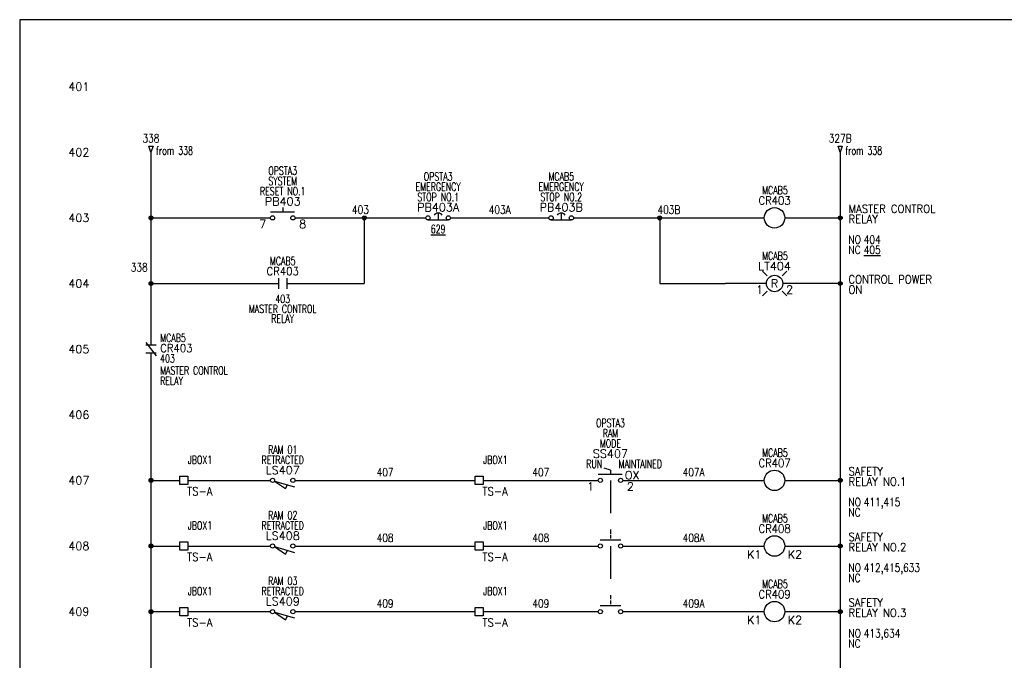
# Model space of a CAD drawing. Header units: inches. Extents: x 0 to 30, y 0 to 19.
# Tile 2 of 3: x 0 to 15, y 9.3 to 19. Entities that reach past the tile are written whole.
import ezdxf
from ezdxf.enums import TextEntityAlignment as Align

# ---------------------------------------------------------------- set-up
doc = ezdxf.new("R2010")
doc.units = ezdxf.units.IN
doc.header["$MEASUREMENT"] = 0
doc.linetypes.add('DASHED', pattern=[0.75, 0.5, -0.25])
for name, color, linetype in [('BLK_14AWG', 252, 'Continuous'), ('DESC', 1, 'Continuous'), ('DESCCHILD', 7, 'Continuous'), ('LINK', 8, 'DASHED'), ('LOC', 140, 'Continuous'), ('MISC', 30, 'Continuous'), ('POS', 7, 'Continuous'), ('RED_18AWG', 1, 'Continuous'), ('SYMS', 7, 'Continuous'), ('TAGS', 30, 'Continuous'), ('TERMS', 6, 'Continuous'), ('WHT_16AWG', 7, 'Continuous'), ('WIRECOPY', 52, 'Continuous'), ('WIRENO', 3, 'Continuous'), ('WIREREF_DEST', 62, 'Continuous'), ('XREF', 7, 'Continuous'), ('XREFCHILD', 7, 'Continuous')]:
    doc.layers.add(name, color=color, linetype=linetype)
doc.layers.add('Viewports', color=3, linetype='Continuous', plot=False)
doc.styles.add('WD', font='romans.shx')

# ---------------------------------------------------------------- blocks, each defined once
blk = doc.blocks.new('WD_MLRH')
at = {"style": 'WD'}
blk.add_attdef('RUNGFIRST', text='', height=0.125, dxfattribs=at).set_placement((-0.25, 0), align=Align.MIDDLE_RIGHT)
at = {"style": 'WD', "flags": 1}
for tag, p in [('RUNGHORV', (-0.25, -0.127)), ('RUNGINC', (-0.25, -0.163)), ('WIREMODE', (-0.25, -0.281)), ('RUNGDIST', (-0.25, -0.2)), ('RUNGCNT', (-0.25, -0.237)), ('WIREFMT', (-0.25, -0.321)), ('WIRE-START', (-0.25, -0.356)), ('WIRE-GSUF', (-0.25, -0.396)), ('PH3SPACE', (-0.25, -0.437))]:
    blk.add_attdef(tag, text='', height=0.025, dxfattribs=at).set_placement(p, align=Align.RIGHT)
blk = doc.blocks.new('WDDOT')
for radius in [0.03, 0.0187, 0.00929]:
    blk.add_circle((0, 0), radius)
blk = doc.blocks.new('HSS112')
for p, q in [((0, 0.156), (-0.094, 0.188)), ((0, 0.156), (0, 0.094)), ((-0.185, 0.094), (0.18, 0.094))]:
    blk.add_line(p, q)
for centre in [(-0.155, 0), (0.155, 0)]:
    blk.add_circle(centre, 0.0322)
at = {"style": 'WD', "width": 0.7}
for tag, p in [('INST', (0, 0.982)), ('LOC', (0, 0.812)), ('DESC1', (0, 0.656)), ('DESC2', (0, 0.5)), ('XREF', (0, -0.219))]:
    blk.add_attdef(tag, text='', height=0.125, dxfattribs=at).set_placement(p, align=Align.CENTER)
at = {"style": 'WD'}
blk.add_attdef('TAG1', text='', height=0.125, dxfattribs=at).set_placement((0, 0.344), align=Align.CENTER)
at = {"style": 'WD', "width": 0.7}
blk.add_attdef('POS1', text='', height=0.125, dxfattribs=at).set_placement((-0.125, 0.188), align=Align.RIGHT)
blk.add_attdef('POS2', (0.125, 0.188), '', height=0.125, dxfattribs=at)
at = {"style": 'WD'}
for tag, p, height in [('X2LINK', (0, 0.219), 0.01), ('X8LINK', (0, 0), 0.01), ('STATE', (0.219, 0.016), 0.125)]:
    blk.add_attdef(tag, p, '', height=height, dxfattribs=at)
for tag, p, height, flags in [('FAMILY', (0.205, 0.152), 0.01, 9), ('X4TERM01', (-0.188, 0), 0.0125, 1), ('X1TERM02', (0.188, 0), 0.0125, 1), ('CONTACT', (0.205, 0.136), 0.01, 1)]:
    blk.add_attdef(tag, p, '', height=height, dxfattribs=dict(at, flags=flags))
at = {"linetype": 'Continuous', "style": 'WD', "flags": 9}
for tag, p in [('ASSYCODE', (0.25, 0.094)), ('MFG', (0.23, 0.108)), ('CAT', (0.232, 0.121))]:
    blk.add_attdef(tag, text='', height=0.01, dxfattribs=at).set_placement(p, align=Align.CENTER)
at = {"linetype": 'Continuous', "style": 'WD', "flags": 8}
blk.add_attdef('TERM01', text='', height=0.125, dxfattribs=at).set_placement((-0.25, -0.031), align=Align.TOP_RIGHT)
blk.add_attdef('TERM02', text='', height=0.125, dxfattribs=at).set_placement((0.25, -0.031), align=Align.TOP_LEFT)
blk = doc.blocks.new('HLS11')
at = {"linetype": 'Continuous'}
for p, q in [((-0.125, -0.01), (0.041, -0.124)), ((-0.125, -0.01), (0.179, -0.097)), ((0.041, -0.124), (0.073, -0.067))]:
    blk.add_line(p, q, dxfattribs=at)
for centre in [(-0.155, 0), (0.155, 0)]:
    blk.add_circle(centre, 0.0322)
at = {"style": 'WD', "width": 0.7}
for tag, p in [('INST', (0, 0.719)), ('LOC', (0, 0.562)), ('DESC1', (0, 0.406)), ('DESC2', (0, 0.25)), ('XREF', (0, -0.299)), ('WDTAGALT', (0.006, -0.438))]:
    blk.add_attdef(tag, text='', height=0.125, dxfattribs=at).set_placement(p, align=Align.CENTER)
at = {"style": 'WD'}
blk.add_attdef('TAG1', text='', height=0.125, dxfattribs=at).set_placement((0, 0.094), align=Align.CENTER)
for tag, p, height, flags in [('X4TERM01', (-0.188, 0), 0.0125, 1), ('CONTACT', (0.038, 0.02), 0.01, 1), ('FAMILY', (0.038, 0.037), 0.01, 9), ('X1TERM02', (0.188, 0), 0.0125, 1)]:
    blk.add_attdef(tag, p, '', height=height, dxfattribs=dict(at, flags=flags))
for tag, p in [('X2LINK', (0, 0.031)), ('X8LINK', (0, -0.156))]:
    blk.add_attdef(tag, p, '', height=0.01, dxfattribs=at)
at = {"linetype": 'Continuous', "style": 'WD', "flags": 9}
for tag, p in [('CAT', (0.063, -0.007)), ('ASSYCODE', (0.062, -0.047)), ('MFG', (0.063, -0.027))]:
    blk.add_attdef(tag, text='', height=0.01, dxfattribs=at).set_placement(p, align=Align.CENTER)
at = {"linetype": 'Continuous', "style": 'WD', "flags": 8}
blk.add_attdef('TERM01', text='', height=0.125, dxfattribs=at).set_placement((-0.25, -0.031), align=Align.TOP_RIGHT)
blk.add_attdef('TERM02', text='', height=0.125, dxfattribs=at).set_placement((0.25, -0.031), align=Align.TOP_LEFT)
blk = doc.blocks.new('HCR1')
blk.add_circle((0, 0), 0.156)
at = {"style": 'WD'}
for tag, width, p in [('INST', 0.7, (0.006, 0.528)), ('LOC', 0.7, (0.006, 0.359)), ('TAG1', 0.9, (0, 0.202))]:
    blk.add_attdef(tag, text='', height=0.125, dxfattribs=dict(at, width=width)).set_placement(p, align=Align.CENTER)
at = {"style": 'WD', "flags": 9}
blk.add_attdef('FAMILY', text='', height=0.01, dxfattribs=at).set_placement((-0.005, 0.17), align=Align.CENTER)
at = {"linetype": 'Continuous', "style": 'WD', "flags": 1}
for tag, p in [('CAT', (0, 0.159)), ('MFG', (0, 0.14))]:
    blk.add_attdef(tag, text='', height=0.01, dxfattribs=at).set_placement(p, align=Align.MIDDLE)
at = {"style": 'WD'}
for tag, p, width in [('DESC1', (1.126, 0.076), 0.9), ('DESC2', (1.126, -0.081), 0.9), ('DESC3', (1.126, -0.237), 0.9), ('XREFNO', (1.359, -0.393), 0.8), ('XREFNC', (1.359, -0.549), 0.8)]:
    blk.add_attdef(tag, p, '', height=0.125, dxfattribs=dict(at, width=width))
at = {"style": 'WD', "flags": 1}
for tag, p in [('X4TERM01', (-0.156, 0)), ('X1TERM02', (0.156, 0))]:
    blk.add_attdef(tag, p, '', height=0.0125, dxfattribs=at)
at = {"linetype": 'Continuous', "style": 'WD', "flags": 9}
blk.add_attdef('ASSYCODE', text='', height=0.01, dxfattribs=at).set_placement((0, 0.125), align=Align.CENTER)
at = {"linetype": 'Continuous', "style": 'WD'}
blk.add_attdef('TERM01', text='', height=0.125, dxfattribs=at).set_placement((-0.2, -0.066), align=Align.TOP_RIGHT)
blk.add_attdef('TERM02', text='', height=0.125, dxfattribs=at).set_placement((0.2, -0.066), align=Align.TOP_LEFT)
at = {"style": 'WD', "width": 0.8, "flags": 8}
for tag, p in [('NO', (1.126, -0.393)), ('NC', (1.126, -0.549))]:
    blk.add_attdef(tag, p, '', height=0.125, dxfattribs=at)
blk = doc.blocks.new('HA1D2')
blk.add_lwpolyline([(0, 0.094), (0.031, 0.094), (0, 0), (-0.031, 0.094), (0, 0.094)])
at = {"style": 'WD', "width": 0.8, "flags": 8}
blk.add_attdef('WIRENO', text='', height=0.125, dxfattribs=at).set_placement((0, 0.15), align=Align.CENTER)
at = {"style": 'WD', "flags": 1}
for tag, p in [('X8TERM01', (0, 0)), ('SIGCODE', (0.026, 0.066))]:
    blk.add_attdef(tag, p, '', height=0.01, dxfattribs=at)
at = {"style": 'WD', "width": 0.7}
for tag, p in [('XREF', (0.077, -0.037)), ('DESC1', (0.077, -0.206))]:
    blk.add_attdef(tag, p, '', height=0.125, dxfattribs=at)
blk = doc.blocks.new('HT0W01')
for p, q in [((-0.062, 0.062), (0.062, 0.062)), ((-0.062, -0.062), (-0.062, 0.062)), ((0.062, 0.062), (0.062, -0.062)), ((0.062, -0.062), (-0.062, -0.062))]:
    blk.add_line(p, q)
at = {"style": 'WD'}
for tag, p, width in [('INST', (0.062, 0.42), 0.7), ('LOC', (0.062, 0.25), 0.7), ('DESC1', (0.05, -0.385), 0.8)]:
    blk.add_attdef(tag, p, '', height=0.125, dxfattribs=dict(at, width=width))
at = {"linetype": 'Continuous', "style": 'WD', "width": 0.8, "flags": 8}
blk.add_attdef('WIRENO', text='', height=0.125, dxfattribs=at).set_placement((0, 0.094), align=Align.CENTER)
at = {"style": 'WD', "flags": 1}
for tag, p, height in [('X4TERM01', (-0.062, 0), 0.0125), ('X4TERMDESC01', (-0.055, -0.023), 0.025), ('X2TERMDESC01', (-0.006, 0.029), 0.025), ('X2TERM01', (0, 0.062), 0.0125), ('STRIPSEQ', (0, 0), 0.00125), ('X1TERMDESC01', (0.039, 0.007), 0.025), ('X1TERM01', (0.062, 0), 0.0125), ('LINKTERM', (0, -0.002), 0.00125), ('X8TERM01', (0, -0.062), 0.0125), ('X8TERMDESC01', (0, -0.054), 0.025)]:
    blk.add_attdef(tag, p, '', height=height, dxfattribs=at)
at = {"linetype": 'Continuous', "style": 'WD'}
for tag, p, height, width, flags in [('TAGSTRIP', (0.05, -0.229), 0.125, 0.9, 8), ('CAT', (0.213, -0.406), 0.109, 0.8, 1), ('DESC2', (0.05, -0.541), 0.125, 0.8, 8), ('DESC3', (0.05, -0.698), 0.125, 0.8, 8)]:
    blk.add_attdef(tag, p, '', height=height, dxfattribs=dict(at, width=width, flags=flags))
at = {"linetype": 'Continuous', "style": 'WD', "width": 0.8, "flags": 1}
blk.add_attdef('MFG', text='', height=0.109, dxfattribs=at).set_placement((0.088, -0.406), align=Align.RIGHT)
at = {"style": 'WD', "width": 0.7, "flags": 1}
blk.add_attdef('ASSYCODE', (0.062, -0.281), '', height=0.01, dxfattribs=at)
blk = doc.blocks.new('HSS21')
for p, q in [((0, 0.168), (0, 0.115)), ((-0.156, 0.094), (0.156, 0.094))]:
    blk.add_line(p, q)
for centre in [(-0.155, 0), (0.155, 0)]:
    blk.add_circle(centre, 0.0322)
at = {"style": 'WD', "width": 0.7}
for tag, p in [('INST', (0, 0.826)), ('LOC', (0, 0.656)), ('DESC1', (0, 0.5)), ('DESC2', (0, 0.344)), ('XREF', (0, -0.219))]:
    blk.add_attdef(tag, text='', height=0.125, dxfattribs=at).set_placement(p, align=Align.CENTER)
at = {"style": 'WD'}
blk.add_attdef('TAG2', text='', height=0.125, dxfattribs=at).set_placement((0, 0.188), align=Align.CENTER)
for tag, p in [('X2LINK', (0, 0.188)), ('X8LINK', (0, 0))]:
    blk.add_attdef(tag, p, '', height=0.01, dxfattribs=at)
for tag, p, height, flags in [('X4TERM01', (-0.188, 0), 0.0125, 1), ('CONTACT', (0.056, 0.111), 0.01, 9), ('FAMILY', (0.056, 0.127), 0.01, 9), ('X1TERM02', (0.188, 0), 0.0125, 1)]:
    blk.add_attdef(tag, p, '', height=height, dxfattribs=dict(at, flags=flags))
at = {"style": 'WD', "width": 0.8}
blk.add_attdef('STATE', (0.219, 0.016), '', height=0.125, dxfattribs=at)
at = {"linetype": 'Continuous', "style": 'WD', "flags": 8}
blk.add_attdef('TERM01', text='', height=0.125, dxfattribs=at).set_placement((-0.25, -0.031), align=Align.TOP_RIGHT)
blk.add_attdef('TERM02', text='', height=0.125, dxfattribs=at).set_placement((0.25, -0.031), align=Align.TOP_LEFT)
blk = doc.blocks.new('HLT1R')
for p, q in [((-0.115, 0.115), (-0.186, 0.186)), ((0.115, 0.115), (0.186, 0.186)), ((-0.115, -0.115), (-0.186, -0.186)), ((0.115, -0.115), (0.186, -0.186))]:
    blk.add_line(p, q)
blk.add_circle((0, 0), 0.125)
at = {"style": 'WD', "width": 0.7}
for tag, p in [('INST', (0.006, 0.528)), ('LOC', (0.006, 0.359))]:
    blk.add_attdef(tag, text='', height=0.125, dxfattribs=at).set_placement(p, align=Align.CENTER)
at = {"style": 'WD'}
blk.add_attdef('TAG1', text='', height=0.125, dxfattribs=at).set_placement((0, 0.202), align=Align.CENTER)
at = {"style": 'WD', "flags": 9}
blk.add_attdef('FAMILY', text='', height=0.01, dxfattribs=at).set_placement((-0.005, 0.161), align=Align.CENTER)
at = {"style": 'WD'}
blk.add_attdef('COLOR', text='', height=0.125, dxfattribs=at).set_placement((0, 0), align=Align.MIDDLE)
at = {"style": 'WD', "flags": 1}
for tag, p in [('X4TERM01', (-0.125, 0)), ('X1TERM02', (0.125, 0))]:
    blk.add_attdef(tag, p, '', height=0.0125, dxfattribs=at)
at = {"linetype": 'Continuous', "style": 'WD', "flags": 9}
blk.add_attdef('ASSYCODE', text='', height=0.01, dxfattribs=at).set_placement((-0.003, 0.098), align=Align.CENTER)
at = {"linetype": 'Continuous', "style": 'WD', "flags": 1}
for tag, p in [('MFG', (0, 0.121)), ('CAT', (0, 0.14))]:
    blk.add_attdef(tag, text='', height=0.01, dxfattribs=at).set_placement(p, align=Align.MIDDLE)
at = {"style": 'WD'}
for tag, p, width in [('DESC1', (1.125, 0), 0.9), ('WDTAGALT', (1.125, -0.312), 0.7)]:
    blk.add_attdef(tag, p, '', height=0.125, dxfattribs=dict(at, width=width))
at = {"linetype": 'Continuous', "style": 'WD', "flags": 8}
blk.add_attdef('TERM01', text='', height=0.125, dxfattribs=at).set_placement((-0.175, -0.031), align=Align.TOP_RIGHT)
blk.add_attdef('TERM02', text='', height=0.125, dxfattribs=at).set_placement((0.175, -0.031), align=Align.TOP_LEFT)
at = {"style": 'WD', "width": 0.9}
blk.add_attdef('DESC2', text='', height=0.125, dxfattribs=at).set_placement((1.125, -0.031), align=Align.TOP_LEFT)
blk = doc.blocks.new('HPB11')
for p, q in [((0, 0.156), (0, 0.094)), ((-0.185, 0.094), (0.18, 0.094))]:
    blk.add_line(p, q)
for centre in [(-0.155, 0), (0.155, 0)]:
    blk.add_circle(centre, 0.0322)
at = {"style": 'WD', "width": 0.7}
for tag, p in [('INST', (0, 0.826)), ('LOC', (0, 0.656)), ('DESC1', (0, 0.5)), ('DESC2', (0, 0.344)), ('XREF', (0, -0.219))]:
    blk.add_attdef(tag, text='', height=0.125, dxfattribs=at).set_placement(p, align=Align.CENTER)
at = {"style": 'WD'}
blk.add_attdef('TAG1', text='', height=0.125, dxfattribs=at).set_placement((0, 0.188), align=Align.CENTER)
for tag, p in [('X2LINK', (0, 0.219)), ('X8LINK', (0, 0))]:
    blk.add_attdef(tag, p, '', height=0.01, dxfattribs=at)
for tag, p, height, flags in [('FAMILY', (0.205, 0.152), 0.01, 9), ('X4TERM01', (-0.188, 0), 0.0125, 1), ('X1TERM02', (0.188, 0), 0.0125, 1), ('CONTACT', (0.205, 0.136), 0.01, 1)]:
    blk.add_attdef(tag, p, '', height=height, dxfattribs=dict(at, flags=flags))
at = {"linetype": 'Continuous', "style": 'WD', "flags": 9}
for tag, p in [('ASSYCODE', (0.23, 0.071)), ('MFG', (0.228, 0.089)), ('CAT', (0.23, 0.108))]:
    blk.add_attdef(tag, text='', height=0.01, dxfattribs=at).set_placement(p, align=Align.CENTER)
at = {"linetype": 'Continuous', "style": 'WD', "flags": 8}
blk.add_attdef('TERM01', text='', height=0.125, dxfattribs=at).set_placement((-0.25, -0.031), align=Align.TOP_RIGHT)
blk.add_attdef('TERM02', text='', height=0.125, dxfattribs=at).set_placement((0.25, -0.031), align=Align.TOP_LEFT)
blk = doc.blocks.new('HCR21')
at = {"linetype": 'Continuous'}
for p, q in [((-0.062, 0.08), (-0.062, -0.08)), ((0.062, 0.08), (0.062, -0.08))]:
    blk.add_line(p, q, dxfattribs=at)
at = {"style": 'WD'}
for tag, width, p in [('INST', 0.7, (0, 0.451)), ('LOC', 0.7, (0, 0.281)), ('TAG2', 0.9, (0, 0.125)), ('XREF', 0.7, (0, -0.297)), ('DESC1', 0.7, (0, -0.449)), ('DESC2', 0.7, (0, -0.597)), ('DESC3', 0.7, (0, -0.744))]:
    blk.add_attdef(tag, text='', height=0.125, dxfattribs=dict(at, width=width)).set_placement(p, align=Align.CENTER)
for tag, p, height, flags in [('X4TERM01', (-0.062, 0), 0.0125, 1), ('X1TERM02', (0.062, 0), 0.0125, 1), ('CONTACT', (0.097, 0.036), 0.01, 1), ('FAMILY', (0.097, 0.053), 0.01, 9)]:
    blk.add_attdef(tag, p, '', height=height, dxfattribs=dict(at, flags=flags))
for tag, p in [('X2LINK', (0, 0.125)), ('X8LINK', (0, -0.125))]:
    blk.add_attdef(tag, p, '', height=0.01, dxfattribs=at)
at = {"linetype": 'Continuous', "style": 'WD', "flags": 8}
blk.add_attdef('TERM01', text='', height=0.125, dxfattribs=at).set_placement((-0.125, -0.016), align=Align.TOP_RIGHT)
blk.add_attdef('TERM02', text='', height=0.125, dxfattribs=at).set_placement((0.125, -0.016), align=Align.TOP_LEFT)
blk = doc.blocks.new('VCR22')
at = {"linetype": 'Continuous'}
for p, q in [((-0.08, 0.1), (0.08, -0.1)), ((0.08, 0.062), (-0.08, 0.062)), ((0.08, -0.063), (-0.08, -0.063))]:
    blk.add_line(p, q, dxfattribs=at)
at = {"style": 'WD'}
for tag, p, width in [('INST', (0.141, 0.266), 0.7), ('LOC', (0.141, 0.109), 0.7), ('TAG2', (0.141, -0.047), 0.9), ('XREF', (0.139, -0.205), 0.7), ('DESC1', (0.139, -0.388), 0.7), ('DESC2', (0.139, -0.545), 0.7), ('DESC3', (0.139, -0.701), 0.7)]:
    blk.add_attdef(tag, p, '', height=0.125, dxfattribs=dict(at, width=width))
at = {"linetype": 'Continuous', "style": 'WD', "flags": 8}
blk.add_attdef('TERM01', text='', height=0.125, dxfattribs=at).set_placement((-0.039, 0.156), align=Align.RIGHT)
at = {"style": 'WD'}
for tag, p, flags in [('FAMILY', (-0.19, -0.001), 9), ('CONTACT', (-0.19, -0.022), 1)]:
    blk.add_attdef(tag, p, '', height=0.0125, dxfattribs=dict(at, flags=flags))
at = {"color": 7, "style": 'WD'}
for tag, p in [('X4LINK', (-0.176, 0)), ('X1LINK', (0.156, 0))]:
    blk.add_attdef(tag, p, '', height=0.0125, dxfattribs=at)
at = {"color": 7, "style": 'WD', "flags": 1}
for tag, p in [('X2TERM01', (0, 0.062)), ('X8TERM02', (0, -0.063))]:
    blk.add_attdef(tag, p, '', height=0.0125, dxfattribs=at)
at = {"linetype": 'Continuous', "style": 'WD', "flags": 8}
blk.add_attdef('TERM02', text='', height=0.125, dxfattribs=at).set_placement((-0.039, -0.156), align=Align.TOP_RIGHT)
blk = doc.blocks.new('HPB12M')
for p, q in [((0, 0.074), (0, -0.031)), ((-0.156, -0.032), (0.156, -0.032))]:
    blk.add_line(p, q)
for centre in [(-0.155, 0), (0.155, 0)]:
    blk.add_circle(centre, 0.0322)
blk.add_arc((0, -0.006), 0.0781, 36.8699, 143.1301)
at = {"style": 'WD', "width": 0.7}
for tag, p in [('INST', (0, 0.738)), ('LOC', (0, 0.568)), ('DESC1', (0, 0.412)), ('DESC2', (0, 0.255)), ('XREF', (0, -0.232))]:
    blk.add_attdef(tag, text='', height=0.125, dxfattribs=at).set_placement(p, align=Align.CENTER)
at = {"style": 'WD'}
blk.add_attdef('TAG1', text='', height=0.125, dxfattribs=at).set_placement((0, 0.099), align=Align.CENTER)
for tag, p, height, flags in [('X4TERM01', (-0.188, 0), 0.0125, 1), ('CONTACT', (0.054, 0.042), 0.01, 9), ('FAMILY', (0.054, 0.058), 0.01, 9), ('X1TERM02', (0.188, 0), 0.0125, 1)]:
    blk.add_attdef(tag, p, '', height=height, dxfattribs=dict(at, flags=flags))
for tag, p in [('X2LINK', (0, 0.125)), ('X8LINK', (0, -0.094))]:
    blk.add_attdef(tag, p, '', height=0.01, dxfattribs=at)
at = {"linetype": 'Continuous', "style": 'WD', "flags": 9}
for tag, p in [('MFG', (0.076, 0)), ('CAT', (0.076, 0.017)), ('ASSYCODE', (0.076, -0.017))]:
    blk.add_attdef(tag, text='', height=0.01, dxfattribs=at).set_placement(p, align=Align.CENTER)
at = {"linetype": 'Continuous', "style": 'WD', "flags": 8}
blk.add_attdef('TERM01', text='', height=0.125, dxfattribs=at).set_placement((-0.25, -0.016), align=Align.TOP_RIGHT)
blk.add_attdef('TERM02', text='', height=0.125, dxfattribs=at).set_placement((0.25, -0.016), align=Align.TOP_LEFT)
blk = doc.blocks.new('WD_WNH')
at = {"linetype": 'Continuous', "style": 'WD', "width": 0.8}
blk.add_attdef('WIRENO', text='', height=0.125, dxfattribs=at).set_placement((0, 0.062), align=Align.CENTER)
at = {"style": 'WD', "flags": 1}
for tag, p in [('W01USER', (0, 0.078)), ('W02USER', (0, 0.07)), ('W03USER', (0, 0.062)), ('W04USER', (0, 0.055)), ('W05USER', (0, 0.047)), ('W06USER', (0, 0.039)), ('W07USER', (0, 0.031)), ('W08USER', (0, 0.023)), ('W09USER', (0, 0.016)), ('W10USER', (0, 0.008))]:
    blk.add_attdef(tag, text='', height=0.005, dxfattribs=at).set_placement(p, align=Align.CENTER)
blk = doc.blocks.new('WD_WNV')
at = {"linetype": 'Continuous', "style": 'WD', "width": 0.8}
blk.add_attdef('WIRENO', text='', height=0.125, dxfattribs=at).set_placement((-0.05, 0), align=Align.MIDDLE_RIGHT)
at = {"style": 'WD', "flags": 1}
for tag, p in [('W01USER', (-0.062, 0.094)), ('W02USER', (-0.062, 0.086)), ('W03USER', (-0.062, 0.078)), ('W04USER', (-0.062, 0.07)), ('W05USER', (-0.062, 0.062)), ('W06USER', (-0.062, 0.055)), ('W07USER', (-0.062, 0.047)), ('W08USER', (-0.062, 0.039)), ('W09USER', (-0.062, 0.031)), ('W10USER', (-0.062, 0.023))]:
    blk.add_attdef(tag, text='', height=0.005, dxfattribs=at).set_placement(p, align=Align.CENTER)
blk = doc.blocks.new('WD_WCH')
at = {"linetype": 'Continuous', "style": 'WD', "width": 0.8}
blk.add_attdef('WIRECOPY', text='', height=0.125, dxfattribs=at).set_placement((0, 0.0625), align=Align.CENTER)

msp = doc.modelspace()

# ---------------------------------------------------------------- linework, layer by layer
at = {"layer": 'BLK_14AWG'}
for p, q in [((2, 17), (2, 14.062)), ((2, 16), (3.82, 16)), ((2, 15), (3.945, 15)), ((2, 13.938), (2, 1)), ((2, 12), (2.438, 12)), ((2.562, 12), (3.82, 12)), ((2, 11), (2.438, 11)), ((2.562, 11), (3.819, 11)), ((2, 10), (2.438, 10)), ((2.562, 10), (3.819, 10))]:
    msp.add_line(p, q, dxfattribs=at)
at = {"layer": 'LINK'}
for points in [[(9, 12), (9, 11.188)], [(9, 11), (9, 10.188)]]:
    msp.add_lwpolyline(points, dxfattribs=at)
at = {"layer": 'RED_18AWG'}
for p, q in [((4.194, 16), (6.188, 16)), ((5.25, 16), (5.25, 15)), ((6.562, 16), (8.062, 16)), ((8.438, 16), (11.344, 16)), ((9.75, 16), (9.75, 15)), ((4.069, 15), (5.25, 15)), ((9.75, 15), (10.75, 15)), ((11.375, 15), (10.75, 15)), ((4.194, 12), (6.938, 12)), ((7.062, 12), (8.812, 12)), ((9.188, 12), (11.344, 12)), ((4.194, 11), (6.938, 11)), ((7.062, 11), (8.812, 11)), ((9.188, 11), (11.344, 11)), ((4.194, 10), (6.938, 10)), ((7.062, 10), (8.812, 10)), ((9.188, 10), (11.344, 10))]:
    msp.add_line(p, q, dxfattribs=at)
at = {"layer": 'Viewports'}
msp.add_lwpolyline([(0, 0), (30, 0), (30, 19.02), (0, 19.02)], close=True, dxfattribs=at)
at = {"layer": 'WHT_16AWG'}
for p, q in [((12.5, 17), (12.5, 1)), ((11.656, 16), (12.5, 16)), ((12.5, 15), (11.625, 15)), ((11.656, 12), (12.5, 12)), ((11.656, 11), (12.5, 11)), ((11.656, 10), (12.5, 10))]:
    msp.add_line(p, q, dxfattribs=at)

# ---------------------------------------------------------------- block references
at = {"layer": 'SYMS'}
ref = msp.add_blockref('WD_MLRH', (1.312, 18), dxfattribs=at)
ref.add_attrib('RUNGFIRST', '401', dxfattribs={"layer": 'MISC', "height": 0.125, "style": 'WD'}).set_placement((1.062, 18), align=Align.MIDDLE_RIGHT)
ref = msp.add_blockref('HA1D2', (2, 17), dxfattribs=at)
ref.add_attrib('WIRENO', '338', dxfattribs={"layer": 'WIREREF_DEST', "height": 0.125, "style": 'WD', "width": 0.8, "flags": 8}).set_placement((2, 17.15), align=Align.CENTER)
ref.add_attrib('XREF', 'from 338', (2.077, 16.963), dxfattribs={"layer": 'XREF', "height": 0.125, "style": 'WD', "width": 0.7})
ref = msp.add_blockref('HA1D2', (12.5, 17), dxfattribs=at)
ref.add_attrib('WIRENO', '327B', dxfattribs={"layer": 'WIREREF_DEST', "height": 0.125, "style": 'WD', "width": 0.8, "flags": 8}).set_placement((12.5, 17.15), align=Align.CENTER)
ref.add_attrib('XREF', 'from 338', (12.577, 16.963), dxfattribs={"layer": 'XREF', "height": 0.125, "style": 'WD', "width": 0.7})
ref = msp.add_blockref('HPB11', (4.007, 16), dxfattribs=at)
ref.add_attrib('TERM01', '7', dxfattribs={"layer": 'TERMS', "linetype": 'Continuous', "height": 0.125, "style": 'WD', "flags": 8}).set_placement((3.757, 15.969), align=Align.TOP_RIGHT)
ref.add_attrib('TERM02', '8', dxfattribs={"layer": 'TERMS', "linetype": 'Continuous', "height": 0.125, "style": 'WD', "flags": 8}).set_placement((4.257, 15.969), align=Align.TOP_LEFT)
ref.add_attrib('LOC', 'OPSTA3', dxfattribs={"layer": 'LOC', "height": 0.125, "style": 'WD', "width": 0.7}).set_placement((4.007, 16.656), align=Align.CENTER)
ref.add_attrib('DESC2', 'RESET NO.1', dxfattribs={"layer": 'DESC', "height": 0.125, "style": 'WD', "width": 0.7}).set_placement((4.007, 16.344), align=Align.CENTER)
ref.add_attrib('DESC1', 'SYSTEM', dxfattribs={"layer": 'DESC', "height": 0.125, "style": 'WD', "width": 0.7}).set_placement((4.007, 16.5), align=Align.CENTER)
ref.add_attrib('TAG1', 'PB403', dxfattribs={"layer": 'TAGS', "height": 0.125, "style": 'WD'}).set_placement((4.007, 16.188), align=Align.CENTER)
ref = msp.add_blockref('HPB12M', (6.375, 16), dxfattribs=at)
ref.add_attrib('LOC', 'OPSTA3', dxfattribs={"layer": 'LOC', "height": 0.125, "style": 'WD', "width": 0.7}).set_placement((6.375, 16.568), align=Align.CENTER)
ref.add_attrib('XREF', '%%u629%%u', dxfattribs={"layer": 'XREF', "height": 0.125, "style": 'WD', "width": 0.7}).set_placement((6.375, 15.768), align=Align.CENTER)
ref.add_attrib('DESC2', 'STOP NO.1', dxfattribs={"layer": 'DESC', "height": 0.125, "style": 'WD', "width": 0.7}).set_placement((6.375, 16.255), align=Align.CENTER)
ref.add_attrib('DESC1', 'EMERGENCY', dxfattribs={"layer": 'DESC', "height": 0.125, "style": 'WD', "width": 0.7}).set_placement((6.375, 16.412), align=Align.CENTER)
ref.add_attrib('TAG1', 'PB403A', dxfattribs={"layer": 'TAGS', "height": 0.125, "style": 'WD'}).set_placement((6.375, 16.099), align=Align.CENTER)
ref = msp.add_blockref('HPB12M', (8.25, 16), dxfattribs=at)
ref.add_attrib('LOC', 'MCAB5', dxfattribs={"layer": 'LOC', "height": 0.125, "style": 'WD', "width": 0.7}).set_placement((8.25, 16.568), align=Align.CENTER)
ref.add_attrib('DESC2', 'STOP NO.2', dxfattribs={"layer": 'DESC', "height": 0.125, "style": 'WD', "width": 0.7}).set_placement((8.25, 16.255), align=Align.CENTER)
ref.add_attrib('DESC1', 'EMERGENCY', dxfattribs={"layer": 'DESC', "height": 0.125, "style": 'WD', "width": 0.7}).set_placement((8.25, 16.412), align=Align.CENTER)
ref.add_attrib('TAG1', 'PB403B', dxfattribs={"layer": 'TAGS', "height": 0.125, "style": 'WD'}).set_placement((8.25, 16.099), align=Align.CENTER)
ref = msp.add_blockref('HCR1', (11.5, 16), dxfattribs=at)
ref.add_attrib('LOC', 'MCAB5', dxfattribs={"layer": 'LOC', "height": 0.125, "style": 'WD', "width": 0.7}).set_placement((11.506, 16.359), align=Align.CENTER)
ref.add_attrib('NC', 'NC', (12.626, 15.451), dxfattribs={"layer": 'MISC', "height": 0.125, "style": 'WD', "width": 0.8, "flags": 8})
ref.add_attrib('NO', 'NO', (12.626, 15.607), dxfattribs={"layer": 'MISC', "height": 0.125, "style": 'WD', "width": 0.8, "flags": 8})
ref.add_attrib('XREFNC', '%%u405%%u', (12.859, 15.451), dxfattribs={"layer": 'XREF', "height": 0.125, "style": 'WD', "width": 0.8})
ref.add_attrib('XREFNO', '404', (12.859, 15.607), dxfattribs={"layer": 'XREF', "height": 0.125, "style": 'WD', "width": 0.8})
ref.add_attrib('DESC2', 'RELAY', (12.626, 15.919), dxfattribs={"layer": 'DESC', "height": 0.125, "style": 'WD', "width": 0.9})
ref.add_attrib('DESC1', 'MASTER CONTROL', (12.626, 16.076), dxfattribs={"layer": 'DESC', "height": 0.125, "style": 'WD', "width": 0.9})
ref.add_attrib('TAG1', 'CR403', dxfattribs={"layer": 'TAGS', "height": 0.125, "style": 'WD', "width": 0.9}).set_placement((11.5, 16.202), align=Align.CENTER)
for name, p in [('WDDOT', (2, 16)), ('WDDOT', (5.25, 16)), ('WDDOT', (9.75, 16)), ('WDDOT', (12.5, 16)), ('WDDOT', (2, 15)), ('WDDOT', (12.5, 15)), ('WDDOT', (2, 12)), ('WDDOT', (12.5, 12)), ('HSS21', (9, 11)), ('WDDOT', (2, 11)), ('WDDOT', (12.5, 11)), ('HSS21', (9, 10)), ('WDDOT', (2, 10)), ('WDDOT', (12.5, 10))]:
    msp.add_blockref(name, p, dxfattribs=at)
ref = msp.add_blockref('HLT1R', (11.5, 15), dxfattribs=at)
ref.add_attrib('LOC', 'MCAB5', dxfattribs={"layer": 'LOC', "height": 0.125, "style": 'WD', "width": 0.7}).set_placement((11.506, 15.359), align=Align.CENTER)
ref.add_attrib('DESC2', 'ON', dxfattribs={"layer": 'DESC', "height": 0.125, "style": 'WD', "width": 0.9}).set_placement((12.625, 14.969), align=Align.TOP_LEFT)
ref.add_attrib('DESC1', 'CONTROL POWER', (12.625, 15), dxfattribs={"layer": 'DESC', "height": 0.125, "style": 'WD', "width": 0.9})
ref.add_attrib('TERM02', '2', dxfattribs={"layer": 'TERMS', "linetype": 'Continuous', "height": 0.125, "style": 'WD', "flags": 8}).set_placement((11.675, 14.969), align=Align.TOP_LEFT)
ref.add_attrib('TERM01', '1', dxfattribs={"layer": 'TERMS', "linetype": 'Continuous', "height": 0.125, "style": 'WD', "flags": 8}).set_placement((11.325, 14.969), align=Align.TOP_RIGHT)
ref.add_attrib('TAG1', 'LT404', dxfattribs={"layer": 'TAGS', "height": 0.125, "style": 'WD'}).set_placement((11.5, 15.202), align=Align.CENTER)
ref.add_attrib('COLOR', 'R', dxfattribs={"layer": 'MISC', "height": 0.125, "style": 'WD'}).set_placement((11.5, 15), align=Align.MIDDLE)
ref = msp.add_blockref('HCR21', (4.007, 15), dxfattribs=at)
ref.add_attrib('LOC', 'MCAB5', dxfattribs={"layer": 'LOC', "height": 0.125, "style": 'WD', "width": 0.7}).set_placement((4.007, 15.281), align=Align.CENTER)
ref.add_attrib('XREF', '403', dxfattribs={"layer": 'XREFCHILD', "height": 0.125, "style": 'WD', "width": 0.7}).set_placement((4.007, 14.703), align=Align.CENTER)
ref.add_attrib('DESC2', 'RELAY', dxfattribs={"layer": 'DESCCHILD', "height": 0.125, "style": 'WD', "width": 0.7}).set_placement((4.007, 14.403), align=Align.CENTER)
ref.add_attrib('DESC1', 'MASTER CONTROL', dxfattribs={"layer": 'DESCCHILD', "height": 0.125, "style": 'WD', "width": 0.7}).set_placement((4.007, 14.551), align=Align.CENTER)
ref.add_attrib('TAG2', 'CR403', dxfattribs={"layer": 'TAGS', "height": 0.125, "style": 'WD', "width": 0.9}).set_placement((4.007, 15.125), align=Align.CENTER)
ref = msp.add_blockref('VCR22', (2, 14), dxfattribs=at)
ref.add_attrib('LOC', 'MCAB5', (2.141, 14.109), dxfattribs={"layer": 'LOC', "height": 0.125, "style": 'WD', "width": 0.7})
ref.add_attrib('DESC2', 'RELAY', (2.139, 13.455), dxfattribs={"layer": 'DESCCHILD', "height": 0.125, "style": 'WD', "width": 0.7})
ref.add_attrib('DESC1', 'MASTER CONTROL', (2.139, 13.612), dxfattribs={"layer": 'DESCCHILD', "height": 0.125, "style": 'WD', "width": 0.7})
ref.add_attrib('XREF', '403', (2.139, 13.795), dxfattribs={"layer": 'XREFCHILD', "height": 0.125, "style": 'WD', "width": 0.7})
ref.add_attrib('TAG2', 'CR403', (2.141, 13.953), dxfattribs={"layer": 'TAGS', "height": 0.125, "style": 'WD', "width": 0.9})
ref = msp.add_blockref('HSS112', (9, 12), dxfattribs=at)
ref.add_attrib('TERM01', '1', dxfattribs={"layer": 'TERMS', "linetype": 'Continuous', "height": 0.125, "style": 'WD', "flags": 8}).set_placement((8.75, 11.969), align=Align.TOP_RIGHT)
ref.add_attrib('TERM02', '2', dxfattribs={"layer": 'TERMS', "linetype": 'Continuous', "height": 0.125, "style": 'WD', "flags": 8}).set_placement((9.25, 11.969), align=Align.TOP_LEFT)
ref.add_attrib('LOC', 'OPSTA3', dxfattribs={"layer": 'LOC', "height": 0.125, "style": 'WD', "width": 0.7}).set_placement((9, 12.812), align=Align.CENTER)
ref.add_attrib('STATE', 'OX', (9.219, 12.016), dxfattribs={"layer": 'MISC', "height": 0.125, "style": 'WD'})
ref.add_attrib('POS2', 'MAINTAINED', (9.125, 12.188), dxfattribs={"layer": 'POS', "height": 0.125, "style": 'WD', "width": 0.7})
ref.add_attrib('POS1', 'RUN', dxfattribs={"layer": 'POS', "height": 0.125, "style": 'WD', "width": 0.7}).set_placement((8.875, 12.188), align=Align.RIGHT)
ref.add_attrib('DESC2', 'MODE', dxfattribs={"layer": 'DESC', "height": 0.125, "style": 'WD', "width": 0.7}).set_placement((9, 12.5), align=Align.CENTER)
ref.add_attrib('DESC1', 'RAM', dxfattribs={"layer": 'DESC', "height": 0.125, "style": 'WD', "width": 0.7}).set_placement((9, 12.656), align=Align.CENTER)
ref.add_attrib('TAG1', 'SS407', dxfattribs={"layer": 'TAGS', "height": 0.125, "style": 'WD'}).set_placement((9, 12.344), align=Align.CENTER)
ref = msp.add_blockref('HLS11', (4.007, 12), dxfattribs=at)
ref.add_attrib('DESC2', 'RETRACTED', dxfattribs={"layer": 'DESC', "height": 0.125, "style": 'WD', "width": 0.7}).set_placement((4.007, 12.25), align=Align.CENTER)
ref.add_attrib('DESC1', 'RAM 01', dxfattribs={"layer": 'DESC', "height": 0.125, "style": 'WD', "width": 0.7}).set_placement((4.007, 12.406), align=Align.CENTER)
ref.add_attrib('TAG1', 'LS407', dxfattribs={"layer": 'TAGS', "height": 0.125, "style": 'WD'}).set_placement((4.007, 12.094), align=Align.CENTER)
ref = msp.add_blockref('HCR1', (11.5, 12), dxfattribs=at)
ref.add_attrib('LOC', 'MCAB5', dxfattribs={"layer": 'LOC', "height": 0.125, "style": 'WD', "width": 0.7}).set_placement((11.506, 12.359), align=Align.CENTER)
ref.add_attrib('NC', 'NC', (12.626, 11.451), dxfattribs={"layer": 'MISC', "height": 0.125, "style": 'WD', "width": 0.8, "flags": 8})
ref.add_attrib('NO', 'NO', (12.626, 11.607), dxfattribs={"layer": 'MISC', "height": 0.125, "style": 'WD', "width": 0.8, "flags": 8})
ref.add_attrib('XREFNO', '411,415', (12.859, 11.607), dxfattribs={"layer": 'XREF', "height": 0.125, "style": 'WD', "width": 0.8})
ref.add_attrib('DESC2', 'RELAY NO.1', (12.626, 11.919), dxfattribs={"layer": 'DESC', "height": 0.125, "style": 'WD', "width": 0.9})
ref.add_attrib('DESC1', 'SAFETY', (12.626, 12.076), dxfattribs={"layer": 'DESC', "height": 0.125, "style": 'WD', "width": 0.9})
ref.add_attrib('TAG1', 'CR407', dxfattribs={"layer": 'TAGS', "height": 0.125, "style": 'WD', "width": 0.9}).set_placement((11.5, 12.202), align=Align.CENTER)
ref = msp.add_blockref('HT0W01', (2.5, 12), dxfattribs=at)
ref.add_attrib('LOC', 'JBOX1', (2.562, 12.25), dxfattribs={"layer": 'LOC', "height": 0.125, "style": 'WD', "width": 0.7})
ref.add_attrib('TAGSTRIP', 'TS-A', (2.55, 11.771), dxfattribs={"layer": 'TAGS', "linetype": 'Continuous', "height": 0.125, "style": 'WD', "width": 0.9, "flags": 8})
ref = msp.add_blockref('HT0W01', (7, 12), dxfattribs=at)
ref.add_attrib('LOC', 'JBOX1', (7.062, 12.25), dxfattribs={"layer": 'LOC', "height": 0.125, "style": 'WD', "width": 0.7})
ref.add_attrib('TAGSTRIP', 'TS-A', (7.05, 11.771), dxfattribs={"layer": 'TAGS', "linetype": 'Continuous', "height": 0.125, "style": 'WD', "width": 0.9, "flags": 8})
ref = msp.add_blockref('HLS11', (4.007, 11), dxfattribs=at)
ref.add_attrib('DESC2', 'RETRACTED', dxfattribs={"layer": 'DESC', "height": 0.125, "style": 'WD', "width": 0.7}).set_placement((4.007, 11.25), align=Align.CENTER)
ref.add_attrib('DESC1', 'RAM 02', dxfattribs={"layer": 'DESC', "height": 0.125, "style": 'WD', "width": 0.7}).set_placement((4.007, 11.406), align=Align.CENTER)
ref.add_attrib('TAG1', 'LS408', dxfattribs={"layer": 'TAGS', "height": 0.125, "style": 'WD'}).set_placement((4.007, 11.094), align=Align.CENTER)
ref = msp.add_blockref('HCR1', (11.5, 11), dxfattribs=at)
ref.add_attrib('LOC', 'MCAB5', dxfattribs={"layer": 'LOC', "height": 0.125, "style": 'WD', "width": 0.7}).set_placement((11.506, 11.359), align=Align.CENTER)
ref.add_attrib('NC', 'NC', (12.626, 10.451), dxfattribs={"layer": 'MISC', "height": 0.125, "style": 'WD', "width": 0.8, "flags": 8})
ref.add_attrib('NO', 'NO', (12.626, 10.607), dxfattribs={"layer": 'MISC', "height": 0.125, "style": 'WD', "width": 0.8, "flags": 8})
ref.add_attrib('TERM02', 'K2', dxfattribs={"layer": 'TERMS', "linetype": 'Continuous', "height": 0.125, "style": 'WD'}).set_placement((11.7, 10.934), align=Align.TOP_LEFT)
ref.add_attrib('TERM01', 'K1', dxfattribs={"layer": 'TERMS', "linetype": 'Continuous', "height": 0.125, "style": 'WD'}).set_placement((11.3, 10.934), align=Align.TOP_RIGHT)
ref.add_attrib('XREFNO', '412,415,633', (12.859, 10.607), dxfattribs={"layer": 'XREF', "height": 0.125, "style": 'WD', "width": 0.8})
ref.add_attrib('DESC2', 'RELAY NO.2', (12.626, 10.919), dxfattribs={"layer": 'DESC', "height": 0.125, "style": 'WD', "width": 0.9})
ref.add_attrib('DESC1', 'SAFETY', (12.626, 11.076), dxfattribs={"layer": 'DESC', "height": 0.125, "style": 'WD', "width": 0.9})
ref.add_attrib('TAG1', 'CR408', dxfattribs={"layer": 'TAGS', "height": 0.125, "style": 'WD', "width": 0.9}).set_placement((11.5, 11.202), align=Align.CENTER)
ref = msp.add_blockref('HT0W01', (2.5, 11), dxfattribs=at)
ref.add_attrib('LOC', 'JBOX1', (2.562, 11.25), dxfattribs={"layer": 'LOC', "height": 0.125, "style": 'WD', "width": 0.7})
ref.add_attrib('TAGSTRIP', 'TS-A', (2.55, 10.771), dxfattribs={"layer": 'TAGS', "linetype": 'Continuous', "height": 0.125, "style": 'WD', "width": 0.9, "flags": 8})
ref = msp.add_blockref('HT0W01', (7, 11), dxfattribs=at)
ref.add_attrib('LOC', 'JBOX1', (7.062, 11.25), dxfattribs={"layer": 'LOC', "height": 0.125, "style": 'WD', "width": 0.7})
ref.add_attrib('TAGSTRIP', 'TS-A', (7.05, 10.771), dxfattribs={"layer": 'TAGS', "linetype": 'Continuous', "height": 0.125, "style": 'WD', "width": 0.9, "flags": 8})
ref = msp.add_blockref('HLS11', (4.007, 10), dxfattribs=at)
ref.add_attrib('DESC2', 'RETRACTED', dxfattribs={"layer": 'DESC', "height": 0.125, "style": 'WD', "width": 0.7}).set_placement((4.007, 10.25), align=Align.CENTER)
ref.add_attrib('DESC1', 'RAM 03', dxfattribs={"layer": 'DESC', "height": 0.125, "style": 'WD', "width": 0.7}).set_placement((4.007, 10.406), align=Align.CENTER)
ref.add_attrib('TAG1', 'LS409', dxfattribs={"layer": 'TAGS', "height": 0.125, "style": 'WD'}).set_placement((4.007, 10.094), align=Align.CENTER)
ref = msp.add_blockref('HT0W01', (2.5, 10), dxfattribs=at)
ref.add_attrib('LOC', 'JBOX1', (2.562, 10.25), dxfattribs={"layer": 'LOC', "height": 0.125, "style": 'WD', "width": 0.7})
ref.add_attrib('TAGSTRIP', 'TS-A', (2.55, 9.771), dxfattribs={"layer": 'TAGS', "linetype": 'Continuous', "height": 0.125, "style": 'WD', "width": 0.9, "flags": 8})
ref = msp.add_blockref('HT0W01', (7, 10), dxfattribs=at)
ref.add_attrib('LOC', 'JBOX1', (7.062, 10.25), dxfattribs={"layer": 'LOC', "height": 0.125, "style": 'WD', "width": 0.7})
ref.add_attrib('TAGSTRIP', 'TS-A', (7.05, 9.771), dxfattribs={"layer": 'TAGS', "linetype": 'Continuous', "height": 0.125, "style": 'WD', "width": 0.9, "flags": 8})
ref = msp.add_blockref('HCR1', (11.5, 10), dxfattribs=at)
ref.add_attrib('LOC', 'MCAB5', dxfattribs={"layer": 'LOC', "height": 0.125, "style": 'WD', "width": 0.7}).set_placement((11.506, 10.359), align=Align.CENTER)
ref.add_attrib('NC', 'NC', (12.626, 9.451), dxfattribs={"layer": 'MISC', "height": 0.125, "style": 'WD', "width": 0.8, "flags": 8})
ref.add_attrib('NO', 'NO', (12.626, 9.607), dxfattribs={"layer": 'MISC', "height": 0.125, "style": 'WD', "width": 0.8, "flags": 8})
ref.add_attrib('TERM02', 'K2', dxfattribs={"layer": 'TERMS', "linetype": 'Continuous', "height": 0.125, "style": 'WD'}).set_placement((11.7, 9.934), align=Align.TOP_LEFT)
ref.add_attrib('TERM01', 'K1', dxfattribs={"layer": 'TERMS', "linetype": 'Continuous', "height": 0.125, "style": 'WD'}).set_placement((11.3, 9.934), align=Align.TOP_RIGHT)
ref.add_attrib('XREFNO', '413,634', (12.859, 9.607), dxfattribs={"layer": 'XREF', "height": 0.125, "style": 'WD', "width": 0.8})
ref.add_attrib('DESC2', 'RELAY NO.3', (12.626, 9.919), dxfattribs={"layer": 'DESC', "height": 0.125, "style": 'WD', "width": 0.9})
ref.add_attrib('DESC1', 'SAFETY', (12.626, 10.076), dxfattribs={"layer": 'DESC', "height": 0.125, "style": 'WD', "width": 0.9})
ref.add_attrib('TAG1', 'CR409', dxfattribs={"layer": 'TAGS', "height": 0.125, "style": 'WD', "width": 0.9}).set_placement((11.5, 10.202), align=Align.CENTER)
at = {"layer": 'WIRECOPY'}
ref = msp.add_blockref('WD_WCH', (7.938, 12), dxfattribs=at)
ref.add_attrib('WIRECOPY', '407', dxfattribs={"linetype": 'Continuous', "height": 0.125, "style": 'WD', "width": 0.8}).set_placement((7.938, 12.062), align=Align.CENTER)
ref = msp.add_blockref('WD_WCH', (7.938, 11), dxfattribs=at)
ref.add_attrib('WIRECOPY', '408', dxfattribs={"linetype": 'Continuous', "height": 0.125, "style": 'WD', "width": 0.8}).set_placement((7.938, 11.062), align=Align.CENTER)
ref = msp.add_blockref('WD_WCH', (7.938, 10), dxfattribs=at)
ref.add_attrib('WIRECOPY', '409', dxfattribs={"linetype": 'Continuous', "height": 0.125, "style": 'WD', "width": 0.8}).set_placement((7.938, 10.062), align=Align.CENTER)
at = {"layer": 'WIRENO'}
ref = msp.add_blockref('WD_WNH', (5.191, 16), dxfattribs=at)
ref.add_attrib('WIRENO', '403', dxfattribs={"linetype": 'Continuous', "height": 0.125, "style": 'WD', "width": 0.8}).set_placement((5.191, 16.062), align=Align.CENTER)
ref = msp.add_blockref('WD_WNH', (7.312, 16), dxfattribs=at)
ref.add_attrib('WIRENO', '403A', dxfattribs={"linetype": 'Continuous', "height": 0.125, "style": 'WD', "width": 0.8}).set_placement((7.312, 16.062), align=Align.CENTER)
ref = msp.add_blockref('WD_WNH', (9.891, 16), dxfattribs=at)
ref.add_attrib('WIRENO', '403B', dxfattribs={"linetype": 'Continuous', "height": 0.125, "style": 'WD', "width": 0.8}).set_placement((9.891, 16.062), align=Align.CENTER)
ref = msp.add_blockref('WD_WNV', (2, 15.247), dxfattribs=at)
ref.add_attrib('WIRENO', '338', dxfattribs={"linetype": 'Continuous', "height": 0.125, "style": 'WD', "width": 0.8}).set_placement((1.95, 15.247), align=Align.MIDDLE_RIGHT)
ref = msp.add_blockref('WD_WNH', (5.566, 12), dxfattribs=at)
ref.add_attrib('WIRENO', '407', dxfattribs={"linetype": 'Continuous', "height": 0.125, "style": 'WD', "width": 0.8}).set_placement((5.566, 12.062), align=Align.CENTER)
ref = msp.add_blockref('WD_WNH', (10.266, 12), dxfattribs=at)
ref.add_attrib('WIRENO', '407A', dxfattribs={"linetype": 'Continuous', "height": 0.125, "style": 'WD', "width": 0.8}).set_placement((10.266, 12.062), align=Align.CENTER)
ref = msp.add_blockref('WD_WNH', (5.566, 11), dxfattribs=at)
ref.add_attrib('WIRENO', '408', dxfattribs={"linetype": 'Continuous', "height": 0.125, "style": 'WD', "width": 0.8}).set_placement((5.566, 11.062), align=Align.CENTER)
ref = msp.add_blockref('WD_WNH', (10.266, 11), dxfattribs=at)
ref.add_attrib('WIRENO', '408A', dxfattribs={"linetype": 'Continuous', "height": 0.125, "style": 'WD', "width": 0.8}).set_placement((10.266, 11.062), align=Align.CENTER)
ref = msp.add_blockref('WD_WNH', (5.566, 10), dxfattribs=at)
ref.add_attrib('WIRENO', '409', dxfattribs={"linetype": 'Continuous', "height": 0.125, "style": 'WD', "width": 0.8}).set_placement((5.566, 10.062), align=Align.CENTER)
ref = msp.add_blockref('WD_WNH', (10.266, 10), dxfattribs=at)
ref.add_attrib('WIRENO', '409A', dxfattribs={"linetype": 'Continuous', "height": 0.125, "style": 'WD', "width": 0.8}).set_placement((10.266, 10.062), align=Align.CENTER)

# ---------------------------------------------------------------- texts
at = {"layer": 'MISC', "style": 'WD'}
for s, p in [('402', (1.062, 17)), ('403', (1.062, 16)), ('404', (1.062, 15)), ('405', (1.062, 14)), ('406', (1.062, 13)), ('407', (1.062, 12)), ('408', (1.062, 11)), ('409', (1.062, 10))]:
    msp.add_text(s, height=0.125, dxfattribs=at).set_placement(p, align=Align.MIDDLE_RIGHT)

doc.saveas('drawing.dxf')
